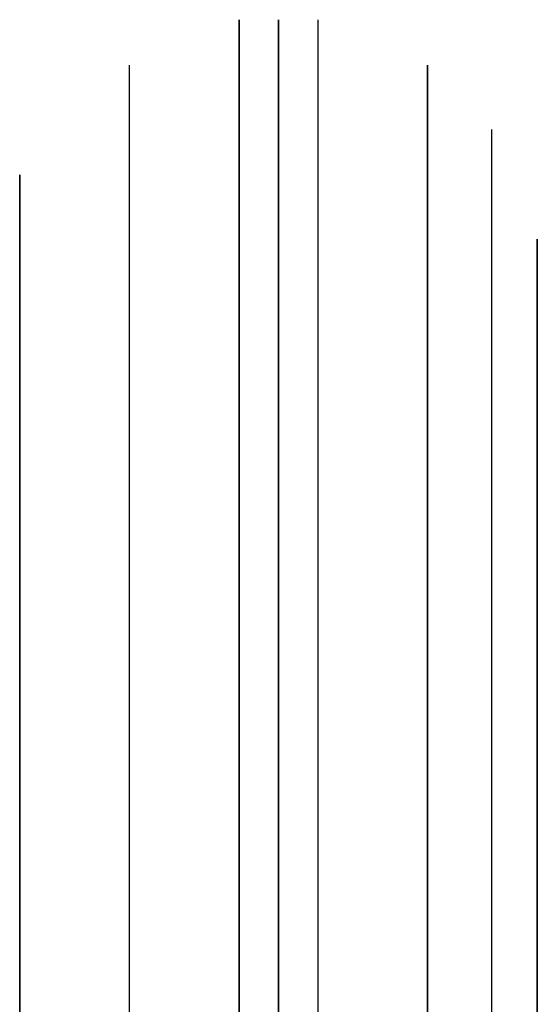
# Model space of a CAD drawing. Header units: millimetres. Extents: x -430 to 720, y 17 to 537.
# Tile 233 of 256: x -156.02 to -154.02, y 280.55 to 284.36. Entities that reach past the tile are written whole.
import ezdxf

# ---------------------------------------------------------------- set-up
doc = ezdxf.new("R2010")
doc.units = ezdxf.units.MM
doc.layers.add('Layer 01', color=7, linetype='Continuous', true_color=0x000000)

# ---------------------------------------------------------------- blocks, each defined once
blk = doc.blocks.new('Farmhouse m6 trestle bolt v1')
at = {"layer": 'Layer 01', "color": 253, "true_color": 0xa0a0a0, "extrusion": (0, 1, 0)}
for centre, radius, start, end in [((0, 0, 47), 6.1515, 270, 90), ((0, 0, 47), 6.1515, 90, 270), ((0, 0, 46.8243), 6.5757, 0, 90), ((0, 0, 46.1515), 7, 90, 180), ((0, 0, 46), 7, 0, 180), ((0, 0, 45.8485), 7, 0, 90), ((0, 0, 45.8485), 7, 90, 180), ((0, 0, 45.4243), 6.8243, 0, 90)]:
    blk.add_arc(centre, radius, start, end, dxfattribs=at)
at = {"layer": 'Layer 01', "color": 253, "true_color": 0xa0a0a0, "extrusion": (0, -1, 0)}
for centre, radius, start, end in [((0, 0, -46.8243), 6.5757, 0, 90), ((0, 0, -46.5757), 6.8243, 90, 180), ((0, 0, -46.5757), 6.8243, 0, 90), ((0, 0, -46.1515), 7, 90, 180), ((0, 0, -45.4243), 6.8243, 0, 90), ((0, 0, -45), 6.4, 0, 180)]:
    blk.add_arc(centre, radius, start, end, dxfattribs=at)
blk = doc.blocks.new('Farmhouse rectangular coffee table assembly v1')
at = {"layer": 'Layer 01', "extrusion": (6.12323e-17, -6.12323e-17, -1), "rotation": 90}
blk.add_blockref('Farmhouse m6 trestle bolt v1', (201.0217, 282.1563), dxfattribs=at)

msp = doc.modelspace()

# ---------------------------------------------------------------- block references
at = {"layer": 'Layer 01', "extrusion": (0, -1, 0)}
msp.add_blockref('Farmhouse rectangular coffee table assembly v1', (0, -288.2796, -277.359), dxfattribs=at)

doc.saveas('drawing.dxf')
